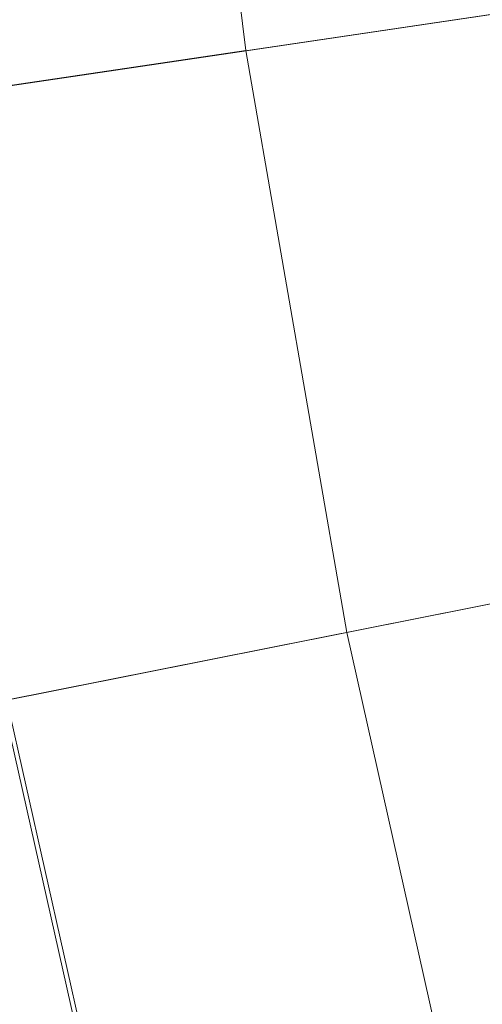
# Model space of a CAD drawing. Header units: millimetres. Extents: x -470 to -19, y 446 to 896.
# Tile 197 of 256: x -455 to -447, y 624 to 641. Entities that reach past the tile are written whole.
import ezdxf

# ---------------------------------------------------------------- set-up
doc = ezdxf.new("R2010")
doc.units = ezdxf.units.MM
doc.header["$LTSCALE"] = 20
doc.layers.add('LUCIDO_1', color=1, linetype='Continuous', lineweight=20, true_color=0xff0000)
doc.layers.add('Nessuna', color=7, linetype='Continuous', lineweight=9)

# ---------------------------------------------------------------- blocks, each defined once
blk = doc.blocks.new('Group-1')
at = {"layer": 'LUCIDO_1', "color": 5, "linetype": 'Continuous', "lineweight": 9, "transparency": 33554687}
for points in [[(-369.031, 658.748, -10106.271), (-368.28, 652.659, -10106.271), (-460.842, 638.929, -10106.271), (-462.155, 649.576, -10106.271)], [(-458.175, 649.968, -10081.271), (-456.885, 639.516, -10081.271), (-368.28, 652.659, -10081.271), (-369.031, 658.748, -10081.271)], [(-368.28, 652.659, -10106.271), (-367.232, 646.614, -10106.271), (-459.009, 628.359, -10106.271), (-460.842, 638.929, -10106.271)], [(-456.885, 639.516, -10081.271), (-455.086, 629.139, -10081.271), (-367.232, 646.614, -10081.271), (-368.28, 652.659, -10081.271)], [(-467.053, 649.094, -9392.271), (-465.71, 638.207, -9392.271), (-450.873, 640.408, -9392.271), (-452.126, 650.564, -9392.271)], [(-452.126, 650.564, -9417.271), (-450.873, 640.408, -9417.271), (-460.764, 638.941, -9417.271), (-462.077, 649.584, -9417.271)], [(-452.126, 650.564, -9392.271), (-450.873, 640.408, -9392.271), (-450.873, 640.408, -9417.271), (-452.126, 650.564, -9417.271)], [(-367.232, 646.614, -10106.271), (-365.89, 640.628, -10106.271), (-456.663, 617.89, -10106.271), (-459.009, 628.359, -10106.271)], [(-455.086, 629.139, -10081.271), (-452.783, 618.862, -10081.271), (-365.89, 640.628, -10081.271), (-367.232, 646.614, -10081.271)], [(-365.89, 640.628, -10106.271), (-364.253, 634.715, -10106.271), (-453.8, 607.551, -10106.271), (-456.663, 617.89, -10106.271)], [(-452.783, 618.862, -10081.271), (-449.972, 608.712, -10081.271), (-364.253, 634.715, -10081.271), (-365.89, 640.628, -10081.271)], [(-465.71, 638.207, -9392.271), (-463.837, 627.399, -9392.271), (-449.125, 630.325, -9392.271), (-450.873, 640.408, -9392.271)], [(-450.873, 640.408, -9417.271), (-449.125, 630.325, -9417.271), (-458.933, 628.374, -9417.271), (-460.764, 638.941, -9417.271)], [(-450.873, 640.408, -9392.271), (-449.125, 630.325, -9392.271), (-449.125, 630.325, -9417.271), (-450.873, 640.408, -9417.271)], [(-364.253, 634.715, -10106.271), (-362.327, 628.89, -10106.271), (-450.432, 597.366, -10106.271), (-453.8, 607.551, -10106.271)], [(-449.972, 608.712, -10081.271), (-446.666, 598.713, -10081.271), (-362.327, 628.89, -10081.271), (-364.253, 634.715, -10081.271)], [(-463.837, 627.399, -9392.271), (-461.437, 616.694, -9392.271), (-446.887, 620.339, -9392.271), (-449.125, 630.325, -9392.271)], [(-449.125, 630.325, -9417.271), (-446.887, 620.339, -9417.271), (-456.587, 617.909, -9417.271), (-458.933, 628.374, -9417.271)], [(-449.125, 630.325, -9392.271), (-446.887, 620.339, -9392.271), (-446.887, 620.339, -9417.271), (-449.125, 630.325, -9417.271)], [(-459.009, 628.359, -10093.271), (-456.663, 617.89, -10093.271), (-452.783, 618.862, -10093.271), (-455.086, 629.139, -10093.271)], [(-455.01, 629.154, -9417.271), (-452.707, 618.881, -9417.271), (-456.587, 617.909, -9417.271), (-458.933, 628.374, -9417.271)], [(-458.933, 628.374, -10005.271), (-456.587, 617.909, -10005.271), (-452.707, 618.881, -10005.271), (-455.01, 629.154, -10005.271)], [(-455.01, 629.154, -10005.271), (-452.707, 618.881, -10005.271), (-456.587, 617.909, -10005.271), (-458.933, 628.374, -10005.271)], [(-458.933, 628.374, -10093.271), (-456.587, 617.909, -10093.271), (-452.707, 618.881, -10093.271), (-455.01, 629.154, -10093.271)], [(-455.086, 629.139, -10093.271), (-452.783, 618.862, -10093.271), (-452.783, 618.862, -10081.271), (-455.086, 629.139, -10081.271)], [(-455.01, 629.154, -10005.271), (-452.707, 618.881, -10005.271), (-452.707, 618.881, -9417.271), (-455.01, 629.154, -9417.271)], [(-455.01, 629.154, -10093.271), (-452.707, 618.881, -10093.271), (-452.707, 618.881, -10005.271), (-455.01, 629.154, -10005.271)], [(-362.327, 628.89, -10106.271), (-360.118, 623.166, -10106.271), (-446.57, 587.357, -10106.271), (-450.432, 597.366, -10106.271)]]:
    blk.add_3dface(points, dxfattribs=at)

msp = doc.modelspace()

# ---------------------------------------------------------------- block references
at = {"layer": 'Nessuna', "color": 5, "true_color": 0x0000ff, "transparency": 33554687}
msp.add_blockref('Group-1', (0, 0), dxfattribs=at)

doc.saveas('drawing.dxf')
